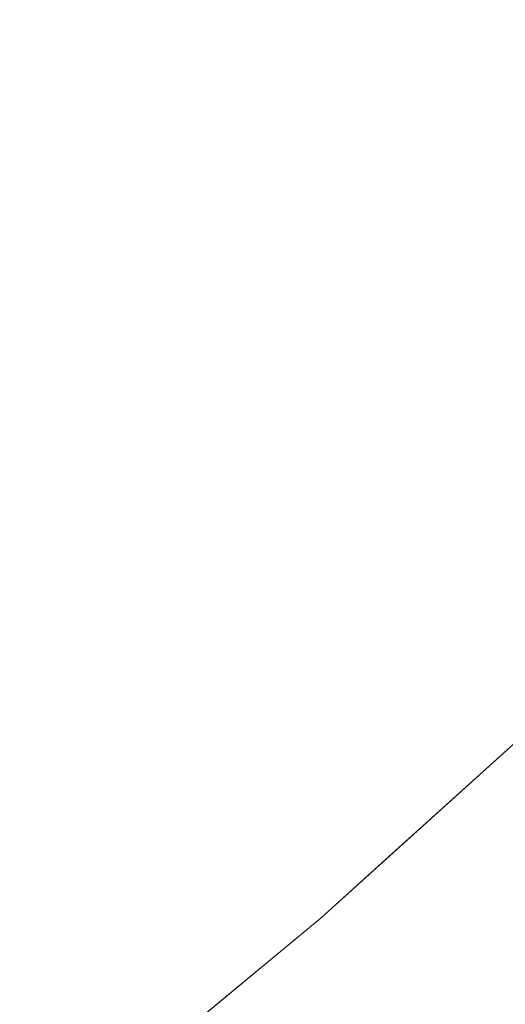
# Model space of a CAD drawing. Header units: centimetres. Extents: x -21.6 to 22.7, y 3.4 to 5.2.
# Tile 209 of 256: x 7.7597 to 7.7711, y 3.7358 to 3.759. Entities that reach past the tile are written whole.
import ezdxf

# ---------------------------------------------------------------- set-up
doc = ezdxf.new("R2010")
doc.units = ezdxf.units.CM
doc.header["$LTSCALE"] = 2.54
doc.layers.add('Lucido design-1', color=7, linetype='Continuous')

# ---------------------------------------------------------------- blocks, each defined once
blk = doc.blocks.new('Gruppo-4-1')
at = {"color": 7, "linetype": 'Continuous', "lineweight": 9}
blk.add_3dface([(-21.503423, 5.100212, -1872.215514), (-21.503423, 3.500212, -1872.215514), (22.630348, 3.500212, -1872.215514), (22.630348, 5.100212, -1872.215514)], dxfattribs=at)
for points, invisible_edges in [([(22.630348, 5.100212, -1873.015514), (22.630348, 3.500212, -1873.015514), (7.686575, 3.600896, -1873.015514), (7.695257, 3.601786, -1873.015514)], 10), ([(22.630348, 5.100212, -1873.015514), (7.695257, 3.601786, -1873.015514), (7.700788, 3.602588, -1873.015514)], 9), ([(7.700788, 3.602588, -1873.015514), (7.70392, 3.603043, -1873.015514), (22.630348, 5.100212, -1873.015514)], 10), ([(22.630348, 5.100212, -1873.015514), (7.70392, 3.603043, -1873.015514), (7.712563, 3.604668, -1873.015514)], 9), ([(22.630348, 5.100212, -1873.015514), (7.712563, 3.604668, -1873.015514), (7.721183, 3.606664, -1873.015514)], 9), ([(22.630348, 5.100212, -1873.015514), (7.721183, 3.606664, -1873.015514), (7.729779, 3.609037, -1873.015514)], 9), ([(22.630348, 5.100212, -1873.015514), (7.729779, 3.609037, -1873.015514), (7.738348, 3.611789, -1873.015514)], 9), ([(22.630348, 5.100212, -1873.015514), (7.738348, 3.611789, -1873.015514), (7.746887, 3.614929, -1873.015514)], 9), ([(22.630348, 5.100212, -1873.015514), (7.746887, 3.614929, -1873.015514), (7.755389, 3.618463, -1873.015514)], 9), ([(22.630348, 5.100212, -1873.015514), (7.755389, 3.618463, -1873.015514), (7.760056, 3.620633, -1873.015514)], 9), ([(7.760056, 3.620633, -1873.015514), (7.763851, 3.622398, -1873.015514), (22.630348, 5.100212, -1873.015514)], 10), ([(22.630348, 5.100212, -1873.015514), (7.763851, 3.622398, -1873.015514), (7.772266, 3.626742, -1873.015514)], 9), ([(7.764574, 3.761978, -1872.654508), (7.761342, 3.758859, -1872.654508), (7.760524, 3.760121, -1872.652484), (7.763727, 3.763212, -1872.652484)], 15), ([(7.766178, 3.759638, -1872.658665), (7.769359, 3.762886, -1872.658665), (7.770141, 3.761808, -1872.660793), (7.766935, 3.758535, -1872.660793)], 15), ([(7.765391, 3.760786, -1872.656569), (7.762131, 3.75764, -1872.656569), (7.761342, 3.758859, -1872.654508), (7.764574, 3.761978, -1872.654508)], 15), ([(7.766935, 3.758535, -1872.660793), (7.770141, 3.761808, -1872.660793), (7.770891, 3.760774, -1872.662952), (7.767661, 3.757477, -1872.662952)], 15), ([(7.756405, 3.758442, -1872.6505), (7.759679, 3.761425, -1872.6505), (7.760524, 3.760121, -1872.652484), (7.757219, 3.757109, -1872.652484)], 15), ([(7.766178, 3.759638, -1872.658665), (7.762892, 3.756466, -1872.658665), (7.762131, 3.75764, -1872.656569), (7.765391, 3.760786, -1872.656569)], 15), ([(7.767661, 3.757477, -1872.662952), (7.770891, 3.760774, -1872.662952), (7.771608, 3.759785, -1872.665138), (7.768356, 3.756464, -1872.665138)], 15), ([(7.757219, 3.757109, -1872.652484), (7.760524, 3.760121, -1872.652484), (7.761342, 3.758859, -1872.654508), (7.758007, 3.75582, -1872.654508)], 15), ([(7.768356, 3.756464, -1872.665138), (7.771608, 3.759785, -1872.665138), (7.772292, 3.758842, -1872.66735), (7.769018, 3.755498, -1872.66735)], 15), ([(7.766935, 3.758535, -1872.660793), (7.763623, 3.755338, -1872.660793), (7.762892, 3.756466, -1872.658665), (7.766178, 3.759638, -1872.658665)], 15), ([(7.758007, 3.75582, -1872.654508), (7.761342, 3.758859, -1872.654508), (7.762131, 3.75764, -1872.656569), (7.758768, 3.754576, -1872.656569)], 15), ([(7.769018, 3.755498, -1872.66735), (7.772292, 3.758842, -1872.66735), (7.772944, 3.757944, -1872.669585), (7.769649, 3.754579, -1872.669585)], 15), ([(7.767661, 3.757477, -1872.662952), (7.764324, 3.754256, -1872.662952), (7.763623, 3.755338, -1872.660793), (7.766935, 3.758535, -1872.660793)], 15), ([(7.769649, 3.754579, -1872.669585), (7.772944, 3.757944, -1872.669585), (7.773561, 3.757092, -1872.67184), (7.770247, 3.753708, -1872.67184)], 15), ([(7.758768, 3.754576, -1872.656569), (7.762131, 3.75764, -1872.656569), (7.762892, 3.756466, -1872.658665), (7.759501, 3.753377, -1872.658665)], 15), ([(7.768356, 3.756464, -1872.665138), (7.764995, 3.753221, -1872.665138), (7.764324, 3.754256, -1872.662952), (7.767661, 3.757477, -1872.662952)], 15), ([(7.770247, 3.753708, -1872.67184), (7.773561, 3.757092, -1872.67184), (7.774145, 3.756287, -1872.674113), (7.770812, 3.752883, -1872.674113)], 15), ([(7.759501, 3.753377, -1872.658665), (7.762892, 3.756466, -1872.658665), (7.763623, 3.755338, -1872.660793), (7.760205, 3.752224, -1872.660793)], 15), ([(7.769018, 3.755498, -1872.66735), (7.765635, 3.752233, -1872.66735), (7.764995, 3.753221, -1872.665138), (7.768356, 3.756464, -1872.665138)], 15), ([(7.770812, 3.752883, -1872.674113), (7.774145, 3.756287, -1872.674113), (7.774696, 3.755529, -1872.676402), (7.771345, 3.752107, -1872.676402)], 15), ([(7.769649, 3.754579, -1872.669585), (7.766244, 3.751293, -1872.669585), (7.765635, 3.752233, -1872.66735), (7.769018, 3.755498, -1872.66735)], 15), ([(7.760205, 3.752224, -1872.660793), (7.763623, 3.755338, -1872.660793), (7.764324, 3.754256, -1872.662952), (7.760881, 3.751119, -1872.662952)], 15), ([(7.770247, 3.753708, -1872.67184), (7.766822, 3.750402, -1872.67184), (7.766244, 3.751293, -1872.669585), (7.769649, 3.754579, -1872.669585)], 15), ([(7.760881, 3.751119, -1872.662952), (7.764324, 3.754256, -1872.662952), (7.764995, 3.753221, -1872.665138), (7.761527, 3.750061, -1872.665138)], 15), ([(7.770812, 3.752883, -1872.674113), (7.767368, 3.749559, -1872.674113), (7.766822, 3.750402, -1872.67184), (7.770247, 3.753708, -1872.67184)], 15), ([(7.760205, 3.752224, -1872.660793), (7.756684, 3.749199, -1872.660793), (7.756006, 3.750375, -1872.658665), (7.759501, 3.753377, -1872.658665)], 15), ([(7.761527, 3.750061, -1872.665138), (7.764995, 3.753221, -1872.665138), (7.765635, 3.752233, -1872.66735), (7.762144, 3.749052, -1872.66735)], 15), ([(7.771345, 3.752107, -1872.676402), (7.767882, 3.748765, -1872.676402), (7.767368, 3.749559, -1872.674113), (7.770812, 3.752883, -1872.674113)], 15), ([(7.760881, 3.751119, -1872.662952), (7.757333, 3.748071, -1872.662952), (7.756684, 3.749199, -1872.660793), (7.760205, 3.752224, -1872.660793)], 15), ([(7.762144, 3.749052, -1872.66735), (7.765635, 3.752233, -1872.66735), (7.766244, 3.751293, -1872.669585), (7.762731, 3.748092, -1872.669585)], 15), ([(7.771845, 3.751378, -1872.678705), (7.768365, 3.74802, -1872.678705), (7.767882, 3.748765, -1872.676402), (7.771345, 3.752107, -1872.676402)], 15), ([(7.772312, 3.750698, -1872.681018), (7.768816, 3.747324, -1872.681018), (7.768365, 3.74802, -1872.678705), (7.771845, 3.751378, -1872.678705)], 15), ([(7.761527, 3.750061, -1872.665138), (7.757954, 3.746992, -1872.665138), (7.757333, 3.748071, -1872.662952), (7.760881, 3.751119, -1872.662952)], 15), ([(7.762731, 3.748092, -1872.669585), (7.766244, 3.751293, -1872.669585), (7.766822, 3.750402, -1872.67184), (7.763288, 3.747182, -1872.67184)], 15), ([(7.772746, 3.750064, -1872.683339), (7.769236, 3.746676, -1872.683339), (7.768816, 3.747324, -1872.681018), (7.772312, 3.750698, -1872.681018)], 15), ([(7.763288, 3.747182, -1872.67184), (7.766822, 3.750402, -1872.67184), (7.767368, 3.749559, -1872.674113), (7.763814, 3.746321, -1872.674113)], 15), ([(7.762144, 3.749052, -1872.66735), (7.758547, 3.745963, -1872.66735), (7.757954, 3.746992, -1872.665138), (7.761527, 3.750061, -1872.665138)], 15), ([(7.773148, 3.749479, -1872.685667), (7.769624, 3.746078, -1872.685667), (7.769236, 3.746676, -1872.683339), (7.772746, 3.750064, -1872.683339)], 15), ([(7.763814, 3.746321, -1872.674113), (7.767368, 3.749559, -1872.674113), (7.767882, 3.748765, -1872.676402), (7.764309, 3.74551, -1872.676402)], 15), ([(7.773517, 3.74894, -1872.687998), (7.769981, 3.745527, -1872.687998), (7.769624, 3.746078, -1872.685667), (7.773148, 3.749479, -1872.685667)], 15), ([(7.762731, 3.748092, -1872.669585), (7.759111, 3.744983, -1872.669585), (7.758547, 3.745963, -1872.66735), (7.762144, 3.749052, -1872.66735)], 15), ([(7.773854, 3.748449, -1872.690331), (7.770306, 3.745024, -1872.690331), (7.769981, 3.745527, -1872.687998), (7.773517, 3.74894, -1872.687998)], 15), ([(7.764309, 3.74551, -1872.676402), (7.767882, 3.748765, -1872.676402), (7.768365, 3.74802, -1872.678705), (7.764775, 3.744749, -1872.678705)], 15), ([(7.774159, 3.748004, -1872.692664), (7.770601, 3.744569, -1872.692664), (7.770306, 3.745024, -1872.690331), (7.773854, 3.748449, -1872.690331)], 15), ([(7.763288, 3.747182, -1872.67184), (7.759646, 3.744054, -1872.67184), (7.759111, 3.744983, -1872.669585), (7.762731, 3.748092, -1872.669585)], 15), ([(7.764775, 3.744749, -1872.678705), (7.768365, 3.74802, -1872.678705), (7.768816, 3.747324, -1872.681018), (7.765209, 3.744037, -1872.681018)], 15), ([(7.774433, 3.747605, -1872.694993), (7.770866, 3.744161, -1872.694993), (7.770601, 3.744569, -1872.692664), (7.774159, 3.748004, -1872.692664)], 15), ([(7.774676, 3.747251, -1872.697318), (7.7711, 3.743799, -1872.697318), (7.770866, 3.744161, -1872.694993), (7.774433, 3.747605, -1872.694993)], 15), ([(7.763814, 3.746321, -1872.674113), (7.760151, 3.743175, -1872.674113), (7.759646, 3.744054, -1872.67184), (7.763288, 3.747182, -1872.67184)], 15), ([(7.765209, 3.744037, -1872.681018), (7.768816, 3.747324, -1872.681018), (7.769236, 3.746676, -1872.683339), (7.765614, 3.743376, -1872.683339)], 15), ([(7.771305, 3.743483, -1872.699636), (7.7711, 3.743799, -1872.697318), (7.774676, 3.747251, -1872.697318), (7.774888, 3.746942, -1872.699636)], 15), ([(7.765614, 3.743376, -1872.683339), (7.769236, 3.746676, -1872.683339), (7.769624, 3.746078, -1872.685667), (7.765988, 3.742764, -1872.685667)], 15), ([(7.764309, 3.74551, -1872.676402), (7.760628, 3.742348, -1872.676402), (7.760151, 3.743175, -1872.674113), (7.763814, 3.746321, -1872.674113)], 15), ([(7.765988, 3.742764, -1872.685667), (7.769624, 3.746078, -1872.685667), (7.769981, 3.745527, -1872.687998), (7.766331, 3.742202, -1872.687998)], 15), ([(7.764775, 3.744749, -1872.678705), (7.761075, 3.741571, -1872.678705), (7.760628, 3.742348, -1872.676402), (7.764309, 3.74551, -1872.676402)], 15), ([(7.766331, 3.742202, -1872.687998), (7.769981, 3.745527, -1872.687998), (7.770306, 3.745024, -1872.690331), (7.766645, 3.741689, -1872.690331)], 15), ([(7.766645, 3.741689, -1872.690331), (7.770306, 3.745024, -1872.690331), (7.770601, 3.744569, -1872.692664), (7.766929, 3.741224, -1872.692664)], 15), ([(7.765209, 3.744037, -1872.681018), (7.761493, 3.740845, -1872.681018), (7.761075, 3.741571, -1872.678705), (7.764775, 3.744749, -1872.678705)], 15), ([(7.766929, 3.741224, -1872.692664), (7.770601, 3.744569, -1872.692664), (7.770866, 3.744161, -1872.694993), (7.767184, 3.740807, -1872.694993)], 15), ([(7.767184, 3.740807, -1872.694993), (7.770866, 3.744161, -1872.694993), (7.7711, 3.743799, -1872.697318), (7.76741, 3.740437, -1872.697318)], 15), ([(7.755898, 3.741025, -1872.67184), (7.759646, 3.744054, -1872.67184), (7.760151, 3.743175, -1872.674113), (7.756383, 3.74013, -1872.674113)], 15), ([(7.765614, 3.743376, -1872.683339), (7.761881, 3.740171, -1872.683339), (7.761493, 3.740845, -1872.681018), (7.765209, 3.744037, -1872.681018)], 15), ([(7.76741, 3.740437, -1872.697318), (7.7711, 3.743799, -1872.697318), (7.771305, 3.743483, -1872.699636), (7.767607, 3.740114, -1872.699636)], 15), ([(7.767607, 3.740114, -1872.699636), (7.771305, 3.743483, -1872.699636), (7.77148, 3.743212, -1872.701944), (7.767777, 3.739837, -1872.701944)], 15), ([(7.765988, 3.742764, -1872.685667), (7.762241, 3.739546, -1872.685667), (7.761881, 3.740171, -1872.683339), (7.765614, 3.743376, -1872.683339)], 15), ([(7.756383, 3.74013, -1872.674113), (7.760151, 3.743175, -1872.674113), (7.760628, 3.742348, -1872.676402), (7.756839, 3.739286, -1872.676402)], 15), ([(7.767918, 3.739606, -1872.704243), (7.767777, 3.739837, -1872.701944), (7.77148, 3.743212, -1872.701944), (7.771628, 3.742985, -1872.704243)], 15), ([(7.771628, 3.742985, -1872.704243), (7.771746, 3.742802, -1872.706529), (7.768033, 3.739418, -1872.706529), (7.767918, 3.739606, -1872.704243)], 15), ([(7.766331, 3.742202, -1872.687998), (7.762571, 3.738972, -1872.687998), (7.762241, 3.739546, -1872.685667), (7.765988, 3.742764, -1872.685667)], 15), ([(7.772265, 3.742776, -1872.915514), (7.768212, 3.739115, -1872.915514), (7.766786, 3.737827, -1872.715514), (7.771947, 3.742489, -1872.715514)], 10), ([(7.768121, 3.739274, -1872.7088), (7.768033, 3.739418, -1872.706529), (7.771746, 3.742802, -1872.706529), (7.771838, 3.742661, -1872.7088)], 15), ([(7.768212, 3.739115, -1872.915514), (7.772265, 3.742776, -1872.915514), (7.771979, 3.742443, -1872.918688)], 10), ([(7.771838, 3.742661, -1872.7088), (7.771902, 3.742561, -1872.711056), (7.768183, 3.739172, -1872.711056), (7.768121, 3.739274, -1872.7088)], 15), ([(7.76822, 3.739112, -1872.713294), (7.768183, 3.739172, -1872.711056), (7.771902, 3.742561, -1872.711056), (7.771941, 3.742502, -1872.713294)], 15), ([(7.756839, 3.739286, -1872.676402), (7.760628, 3.742348, -1872.676402), (7.761075, 3.741571, -1872.678705), (7.757268, 3.738494, -1872.678705)], 15), ([(7.771947, 3.742489, -1872.715514), (7.766786, 3.737827, -1872.715514), (7.76822, 3.739112, -1872.713294)], 10), ([(7.771979, 3.742443, -1872.918688), (7.768257, 3.739052, -1872.918688), (7.768212, 3.739115, -1872.915514)], 11), ([(7.76822, 3.739112, -1872.713294), (7.771941, 3.742502, -1872.713294), (7.771947, 3.742489, -1872.715514)], 11), ([(7.768257, 3.739052, -1872.918688), (7.771979, 3.742443, -1872.918688), (7.772059, 3.742319, -1872.921959), (7.768334, 3.738925, -1872.921959)], 15), ([(7.768334, 3.738925, -1872.921959), (7.772059, 3.742319, -1872.921959), (7.7722, 3.742102, -1872.925326), (7.76847, 3.738704, -1872.925326)], 15), ([(7.766645, 3.741689, -1872.690331), (7.762872, 3.738449, -1872.690331), (7.762571, 3.738972, -1872.687998), (7.766331, 3.742202, -1872.687998)], 15), ([(7.768561, 3.738555, -1872.927046), (7.76847, 3.738704, -1872.925326), (7.7722, 3.742102, -1872.925326), (7.772294, 3.741957, -1872.927046)], 15), ([(7.772294, 3.741957, -1872.927046), (7.772405, 3.741785, -1872.928788), (7.768668, 3.738379, -1872.928788), (7.768561, 3.738555, -1872.927046)], 15), ([(7.766929, 3.741224, -1872.692664), (7.763146, 3.737974, -1872.692664), (7.762872, 3.738449, -1872.690331), (7.766645, 3.741689, -1872.690331)], 15), ([(7.768792, 3.738176, -1872.930554), (7.768668, 3.738379, -1872.928788), (7.772405, 3.741785, -1872.928788), (7.772534, 3.741586, -1872.930554)], 15), ([(7.757268, 3.738494, -1872.678705), (7.761075, 3.741571, -1872.678705), (7.761493, 3.740845, -1872.681018), (7.757668, 3.737755, -1872.681018)], 15), ([(7.772534, 3.741586, -1872.930554), (7.772682, 3.741358, -1872.932342), (7.768934, 3.737943, -1872.932342), (7.768792, 3.738176, -1872.930554)], 15), ([(7.767184, 3.740807, -1872.694993), (7.763391, 3.737549, -1872.694993), (7.763146, 3.737974, -1872.692664), (7.766929, 3.741224, -1872.692664)], 15), ([(7.769095, 3.737681, -1872.934153), (7.768934, 3.737943, -1872.932342), (7.772682, 3.741358, -1872.932342), (7.772849, 3.741101, -1872.934153)], 15), ([(7.772849, 3.741101, -1872.934153), (7.773035, 3.740813, -1872.935985), (7.769275, 3.737386, -1872.935985), (7.769095, 3.737681, -1872.934153)], 15), ([(7.757668, 3.737755, -1872.681018), (7.761493, 3.740845, -1872.681018), (7.761881, 3.740171, -1872.683339), (7.75804, 3.737067, -1872.683339)], 15), ([(7.76741, 3.740437, -1872.697318), (7.763608, 3.737172, -1872.697318), (7.763391, 3.737549, -1872.694993), (7.767184, 3.740807, -1872.694993)], 15), ([(7.769475, 3.737059, -1872.937837), (7.769275, 3.737386, -1872.935985), (7.773035, 3.740813, -1872.935985), (7.773243, 3.740493, -1872.937837)], 15), ([(7.767607, 3.740114, -1872.699636), (7.763797, 3.736842, -1872.699636), (7.763608, 3.737172, -1872.697318), (7.76741, 3.740437, -1872.697318)], 15), ([(7.773243, 3.740493, -1872.937837), (7.773472, 3.740139, -1872.939711), (7.769695, 3.736698, -1872.939711), (7.769475, 3.737059, -1872.937837)], 15), ([(7.75804, 3.737067, -1872.683339), (7.761881, 3.740171, -1872.683339), (7.762241, 3.739546, -1872.685667), (7.758385, 3.73643, -1872.685667)], 15), ([(7.767777, 3.739837, -1872.701944), (7.76396, 3.73656, -1872.701944), (7.763797, 3.736842, -1872.699636), (7.767607, 3.740114, -1872.699636)], 15), ([(7.769937, 3.736302, -1872.941603), (7.769695, 3.736698, -1872.939711), (7.773472, 3.740139, -1872.939711), (7.773723, 3.739752, -1872.941603)], 15), ([(7.764096, 3.736323, -1872.704243), (7.76396, 3.73656, -1872.701944), (7.767777, 3.739837, -1872.701944), (7.767918, 3.739606, -1872.704243)], 15), ([(7.773723, 3.739752, -1872.941603), (7.773997, 3.739328, -1872.943514), (7.770202, 3.73587, -1872.943514), (7.769937, 3.736302, -1872.941603)], 15), ([(7.758385, 3.73643, -1872.685667), (7.762241, 3.739546, -1872.685667), (7.762571, 3.738972, -1872.687998), (7.758701, 3.735845, -1872.687998)], 15), ([(7.767918, 3.739606, -1872.704243), (7.768033, 3.739418, -1872.706529), (7.764206, 3.736132, -1872.706529), (7.764096, 3.736323, -1872.704243)], 15), ([(7.764291, 3.735985, -1872.7088), (7.764206, 3.736132, -1872.706529), (7.768033, 3.739418, -1872.706529), (7.768121, 3.739274, -1872.7088)], 15), ([(7.770489, 3.7354, -1872.945443), (7.770202, 3.73587, -1872.943514), (7.773997, 3.739328, -1872.943514), (7.774296, 3.738868, -1872.945443)], 15), ([(7.768121, 3.739274, -1872.7088), (7.768183, 3.739172, -1872.711056), (7.764351, 3.735881, -1872.711056), (7.764291, 3.735985, -1872.7088)], 15), ([(7.764386, 3.735819, -1872.713294), (7.764351, 3.735881, -1872.711056), (7.768183, 3.739172, -1872.711056), (7.76822, 3.739112, -1872.713294)], 15), ([(7.764386, 3.735819, -1872.713294), (7.76822, 3.739112, -1872.713294), (7.766786, 3.737827, -1872.715514)], 11), ([(7.768257, 3.739052, -1872.918688), (7.764422, 3.735758, -1872.918688), (7.766786, 3.737827, -1872.915514)], 11), ([(7.768334, 3.738925, -1872.921959), (7.764496, 3.735628, -1872.921959), (7.764422, 3.735758, -1872.918688), (7.768257, 3.739052, -1872.918688)], 15), ([(7.766786, 3.737827, -1872.915514), (7.768212, 3.739115, -1872.915514), (7.768257, 3.739052, -1872.918688)], 10), ([(7.768212, 3.739115, -1872.915514), (7.766786, 3.737827, -1872.915514), (7.766786, 3.737827, -1872.715514)], 10), ([(7.758701, 3.735845, -1872.687998), (7.762571, 3.738972, -1872.687998), (7.762872, 3.738449, -1872.690331), (7.75899, 3.735311, -1872.690331)], 15), ([(7.764554, 3.735528, -1872.923631), (7.764496, 3.735628, -1872.921959), (7.768334, 3.738925, -1872.921959), (7.76847, 3.738704, -1872.925326)], 15), ([(7.774296, 3.738868, -1872.945443), (7.774619, 3.738369, -1872.947388), (7.7708, 3.734891, -1872.947388), (7.770489, 3.7354, -1872.945443)], 15), ([(7.76847, 3.738704, -1872.925326), (7.764626, 3.735402, -1872.925326), (7.764554, 3.735528, -1872.923631)], 11), ([(7.764713, 3.735251, -1872.927046), (7.764626, 3.735402, -1872.925326), (7.76847, 3.738704, -1872.925326), (7.768561, 3.738555, -1872.927046)], 15), ([(7.75899, 3.735311, -1872.690331), (7.762872, 3.738449, -1872.690331), (7.763146, 3.737974, -1872.692664), (7.759252, 3.734828, -1872.692664)], 15), ([(7.768561, 3.738555, -1872.927046), (7.768668, 3.738379, -1872.928788), (7.764816, 3.735072, -1872.928788), (7.764713, 3.735251, -1872.927046)], 15), ([(7.764936, 3.734864, -1872.930554), (7.764816, 3.735072, -1872.928788), (7.768668, 3.738379, -1872.928788), (7.768792, 3.738176, -1872.930554)], 15), ([(7.771136, 3.734341, -1872.949348), (7.7708, 3.734891, -1872.947388), (7.774619, 3.738369, -1872.947388), (7.774967, 3.737832, -1872.949348)], 15), ([(7.768792, 3.738176, -1872.930554), (7.768934, 3.737943, -1872.932342), (7.765073, 3.734627, -1872.932342), (7.764936, 3.734864, -1872.930554)], 15), ([(7.759252, 3.734828, -1872.692664), (7.763146, 3.737974, -1872.692664), (7.763391, 3.737549, -1872.694993), (7.759487, 3.734394, -1872.694993)], 15), ([(7.765227, 3.734359, -1872.934153), (7.765073, 3.734627, -1872.932342), (7.768934, 3.737943, -1872.932342), (7.769095, 3.737681, -1872.934153)], 15), ([(7.761236, 3.733229, -1872.915514), (7.766786, 3.737827, -1872.915514), (7.764422, 3.735758, -1872.918688)], 10), ([(7.766786, 3.737827, -1872.915514), (7.761236, 3.733229, -1872.915514), (7.761236, 3.733229, -1872.715514), (7.764374, 3.735828, -1872.715514)], 10), ([(7.764374, 3.735828, -1872.715514), (7.766786, 3.737827, -1872.715514), (7.766786, 3.737827, -1872.915514)], 10), ([(7.766786, 3.737827, -1872.715514), (7.764374, 3.735828, -1872.715514), (7.764386, 3.735819, -1872.713294)], 10), ([(7.769095, 3.737681, -1872.934153), (7.769275, 3.737386, -1872.935985), (7.7654, 3.734058, -1872.935985), (7.765227, 3.734359, -1872.934153)], 15), ([(7.759487, 3.734394, -1872.694993), (7.763391, 3.737549, -1872.694993), (7.763608, 3.737172, -1872.697318), (7.759695, 3.73401, -1872.697318)], 15), ([(7.765592, 3.733725, -1872.937837), (7.7654, 3.734058, -1872.935985), (7.769275, 3.737386, -1872.935985), (7.769475, 3.737059, -1872.937837)], 15), ([(7.759695, 3.73401, -1872.697318), (7.763608, 3.737172, -1872.697318), (7.763797, 3.736842, -1872.699636), (7.759877, 3.733674, -1872.699636)], 15), ([(7.769475, 3.737059, -1872.937837), (7.769695, 3.736698, -1872.939711), (7.765804, 3.733356, -1872.939711), (7.765592, 3.733725, -1872.937837)], 15), ([(7.759877, 3.733674, -1872.699636), (7.763797, 3.736842, -1872.699636), (7.76396, 3.73656, -1872.701944), (7.760033, 3.733386, -1872.701944)], 15), ([(7.760163, 3.733144, -1872.704243), (7.760033, 3.733386, -1872.701944), (7.76396, 3.73656, -1872.701944), (7.764096, 3.736323, -1872.704243)], 15), ([(7.766037, 3.732952, -1872.941603), (7.765804, 3.733356, -1872.939711), (7.769695, 3.736698, -1872.939711), (7.769937, 3.736302, -1872.941603)], 15), ([(7.764096, 3.736323, -1872.704243), (7.764206, 3.736132, -1872.706529), (7.760269, 3.732949, -1872.706529), (7.760163, 3.733144, -1872.704243)], 15), ([(7.769937, 3.736302, -1872.941603), (7.770202, 3.73587, -1872.943514), (7.766291, 3.732511, -1872.943514), (7.766037, 3.732952, -1872.941603)], 15), ([(7.76035, 3.7328, -1872.7088), (7.760269, 3.732949, -1872.706529), (7.764206, 3.736132, -1872.706529), (7.764291, 3.735985, -1872.7088)], 15), ([(7.764291, 3.735985, -1872.7088), (7.764351, 3.735881, -1872.711056), (7.760407, 3.732694, -1872.711056), (7.76035, 3.7328, -1872.7088)], 15), ([(7.760441, 3.732631, -1872.713294), (7.760407, 3.732694, -1872.711056), (7.764351, 3.735881, -1872.711056), (7.764386, 3.735819, -1872.713294)], 15), ([(7.761236, 3.733229, -1872.715514), (7.760441, 3.732631, -1872.713294), (7.764386, 3.735819, -1872.713294)], 11), ([(7.764386, 3.735819, -1872.713294), (7.764374, 3.735828, -1872.715514), (7.761236, 3.733229, -1872.715514)], 9), ([(7.766567, 3.732031, -1872.945443), (7.766291, 3.732511, -1872.943514), (7.770202, 3.73587, -1872.943514), (7.770489, 3.7354, -1872.945443)], 15)]:
    blk.add_3dface(points, dxfattribs=dict(at, invisible_edges=invisible_edges))
blk = doc.blocks.new('Gruppo-5-1')
at = {"color": 7}
blk.add_blockref('Gruppo-4-1', (0, 0), dxfattribs=at)

msp = doc.modelspace()

# ---------------------------------------------------------------- block references
at = {"layer": 'Lucido design-1', "color": 7}
msp.add_blockref('Gruppo-5-1', (0, 0), dxfattribs=at)

doc.saveas('drawing.dxf')
